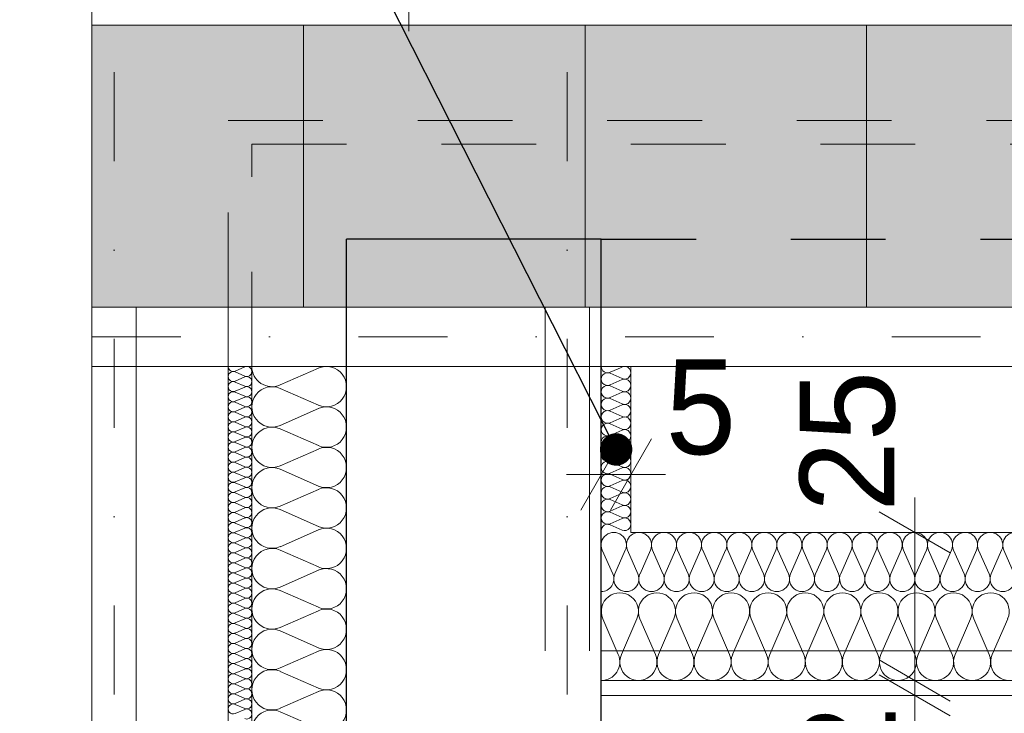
# Model space of a CAD drawing. Extents: x -613240 to -325500, y -25863 to 152403.
# Tile 208 of 254: x -430837 to -429175, y 108292 to 109463. Entities that reach past the tile are written whole.
import ezdxf

# ---------------------------------------------------------------- set-up
doc = ezdxf.new("R2010")
doc.units = 0
doc.header["$MEASUREMENT"] = 0
for name, pattern in [('Dot & Dashed', [450, 150, -150, 0, -150]), ('Hidden Line', [50, 25, -25]), ('Przerywana', [320, 160, -160])]:
    doc.linetypes.add(name, pattern=pattern)
for name, color, linetype, lineweight, true_color in [('Arch dachowki_Nr_Pióra__81', 7, 'Continuous', 9, 0x6a6a6a), ('Arch ocieplenie_Nr_Pióra__44', 7, 'Continuous', 13, 0x029e21), ('Arch ocieplenie_Nr_Pióra__9', 7, 'Continuous', 13, 0x3dad99), ('Arch wykończenie_Nr_Pióra__3', 7, 'Continuous', 18, 0xff6600), ('Arch wykończenie_Nr_Pióra__4', 7, 'Continuous', 13, 0x029e21), ('arch wypelnienia_Nr_Pióra__2', 7, 'Continuous', 13, 0x7f7f7f), ('Inwent Izolacje_Nr_Pióra__2', 7, 'Continuous', 13, 0x7f7f7f), ('Inwent Izolacje_Nr_Pióra__44', 7, 'Continuous', 13, 0x029e21), ('INWENT KONST. DREWNIANA_Nr_Pióra__2', 7, 'Continuous', 13, 0x7f7f7f), ('INWENT.ŚCIANY_Nr_Pióra__2', 7, 'Continuous', 13, 0x7f7f7f)]:
    doc.layers.add(name, color=color, linetype=linetype, lineweight=lineweight, true_color=true_color)
for name, color, linetype in [('Arch ocieplenie', 7, 'Continuous'), ('Inwent Izolacje', 7, 'Continuous'), ('INWENT WYMIARY', 7, 'Continuous')]:
    doc.layers.add(name, color=color, linetype=linetype)
for name, color, linetype, lineweight in [('Arch opisy_Nr_Pióra__21', 7, 'Continuous', 9), ('INWENT DACH_Nr_Pióra__21', 7, 'Continuous', 9), ('INWENT KONST. DREWNIANA_Nr_Pióra__21', 7, 'Continuous', 9), ('INWENT OPISY_Nr_Pióra__21', 7, 'Continuous', 9), ('INWENT RURY SPUSTOWE_Nr_Pióra__21', 7, 'Continuous', 9), ('INWENT WYMIARY_Nr_Pióra__21', 7, 'Continuous', 9), ('INWENT.ŚCIANY_Nr_Pióra__1', 7, 'Continuous', 25), ('INWENT.ŚCIANY_Nr_Pióra__21', 7, 'Continuous', 9)]:
    doc.layers.add(name, color=color, linetype=linetype, lineweight=lineweight)
doc.styles.add('GENERATED_STYLE_1', font='txt')
doc.dimstyles.new('GENERATED_STYLE__1', dxfattribs={"dimtxt": 160.000002, "dimasz": 91.2, "dimexe": 0.18, "dimexo": 0, "dimgap": 0.09, "dimtad": 1, "dimtih": 1, "dimtoh": 1, "dimdec": 0, "dimlfac": 0.1, "dimzin": 0, "dimdsep": 46, "dimtxsty": 'GENERATED_STYLE_1', "dimblk": 'ARROWHEAD_2', "dimblk1": 'ARROWHEAD_2', "dimblk2": 'ARROWHEAD_2', "dimcen": 0.09, "dimclrd": 7, "dimclre": 7, "dimclrt": 7, "dimazin": 0, "dimtfac": 1, "dimtdec": 4, "dimtmove": 2, "dimatfit": 3, "dimfxl": 0, "dimtolj": 1, "dimtzin": 0, "dimarcsym": 0})
doc.dimstyles.new('GENERATED_STYLE__3', dxfattribs={"dimtxt": 160.000002, "dimasz": 91.2, "dimexe": 0.18, "dimexo": 0, "dimgap": 0.09, "dimtad": 1, "dimdec": 0, "dimlfac": 0.1, "dimzin": 0, "dimdsep": 46, "dimtxsty": 'GENERATED_STYLE_1', "dimblk": 'ARROWHEAD_2', "dimblk1": 'ARROWHEAD_2', "dimblk2": 'ARROWHEAD_2', "dimcen": 0.09, "dimclrd": 7, "dimclre": 7, "dimclrt": 7, "dimazin": 0, "dimtfac": 1, "dimtdec": 4, "dimtmove": 0, "dimatfit": 3, "dimfxl": 0, "dimtolj": 1, "dimtzin": 0, "dimarcsym": 0})
doc.dimstyles.new('GENERATED_STYLE__8', dxfattribs={"dimtxt": 0.18, "dimasz": 182.4, "dimexe": 0.18, "dimexo": 0.0625, "dimgap": 0.09, "dimtad": 0, "dimtih": 1, "dimtoh": 1, "dimdec": 4, "dimzin": 0, "dimdsep": 46, "dimcen": 0.09, "dimadec": 0, "dimazin": 0, "dimtfac": 1, "dimtdec": 4, "dimtmove": 0, "dimatfit": 3, "dimldrblk": 'ARROWHEAD_5', "dimfxl": 0, "dimtolj": 1, "dimtzin": 0, "dimarcsym": 0})
doc.dimstyles.new('GENERATED_STYLE__9', dxfattribs={"dimtxt": 0.18, "dimasz": 109.44, "dimexe": 0.18, "dimexo": 0.0625, "dimgap": 0.09, "dimtad": 0, "dimtih": 1, "dimtoh": 1, "dimdec": 4, "dimzin": 0, "dimdsep": 46, "dimcen": 0.09, "dimadec": 0, "dimazin": 0, "dimtfac": 1, "dimtdec": 4, "dimtmove": 0, "dimatfit": 3, "dimldrblk": 'ARROWHEAD_11', "dimfxl": 0, "dimtolj": 1, "dimtzin": 0, "dimarcsym": 0})

# ---------------------------------------------------------------- blocks, each defined once
blk = doc.blocks.new('Izolacja cieplna 14_222', base_point=(-429854.9, 108497.6))
at = {"layer": 'Arch ocieplenie_Nr_Pióra__44', "linetype": 'Continuous'}
for p, q in [((-429853.2, 108567.8), (-429835.5, 108527.4)), ((-429832, 108527.4), (-429814.4, 108567.8)), ((-429810.8, 108567.8), (-429793.2, 108527.4)), ((-429789.6, 108527.4), (-429772, 108567.8)), ((-429768.5, 108567.8), (-429750.8, 108527.4)), ((-429747.3, 108527.4), (-429729.7, 108567.8)), ((-429726.1, 108567.8), (-429708.5, 108527.4)), ((-429704.9, 108527.4), (-429687.3, 108567.8)), ((-429683.8, 108567.8), (-429666.1, 108527.4)), ((-429662.6, 108527.4), (-429645, 108567.8)), ((-429641.4, 108567.8), (-429623.8, 108527.4)), ((-429620.2, 108527.4), (-429602.6, 108567.8)), ((-429599.1, 108567.8), (-429581.4, 108527.4)), ((-429577.9, 108527.4), (-429560.3, 108567.8)), ((-429556.7, 108567.8), (-429539.1, 108527.4)), ((-429535.5, 108527.4), (-429517.9, 108567.8)), ((-429514.3, 108567.8), (-429496.7, 108527.4)), ((-429493.2, 108527.4), (-429475.5, 108567.8)), ((-429472, 108567.8), (-429454.4, 108527.4)), ((-429450.8, 108527.4), (-429433.2, 108567.8)), ((-429429.6, 108567.8), (-429412, 108527.4)), ((-429408.5, 108527.4), (-429390.8, 108567.8)), ((-429387.3, 108567.8), (-429369.7, 108527.4)), ((-429366.1, 108527.4), (-429348.5, 108567.8)), ((-429344.9, 108567.8), (-429327.3, 108527.4)), ((-429323.8, 108527.4), (-429306.1, 108567.8)), ((-429302.6, 108567.8), (-429285, 108527.4)), ((-429281.4, 108527.4), (-429263.8, 108567.8)), ((-429260.2, 108567.8), (-429242.6, 108527.4)), ((-429239.1, 108527.4), (-429221.4, 108567.8)), ((-429217.9, 108567.8), (-429200.3, 108527.4)), ((-429196.7, 108527.4), (-429179.1, 108567.8)), ((-429175.5, 108567.8), (-429157.9, 108527.4))]:
    blk.add_line(p, q, dxfattribs=at)
for centre, start_param, end_param in [((-429833.8, 108576.3), 4.299595, 8.266775), ((-429791.4, 108576.3), 4.299595, 8.266775), ((-429749.1, 108576.3), 4.299595, 8.266775), ((-429706.7, 108576.3), 4.299595, 8.266775), ((-429664.4, 108576.3), 4.299595, 8.266775), ((-429622, 108576.3), 4.299595, 8.266775), ((-429579.7, 108576.3), 4.299595, 8.266775), ((-429537.3, 108576.3), 4.299595, 8.266775), ((-429494.9, 108576.3), 4.299595, 8.266775), ((-429452.6, 108576.3), 4.299595, 8.266775), ((-429410.2, 108576.3), 4.299595, 8.266775), ((-429367.9, 108576.3), 4.299595, 8.266775), ((-429325.5, 108576.3), 4.299595, 8.266775), ((-429283.2, 108576.3), 4.299595, 8.266775), ((-429240.8, 108576.3), 4.299595, 8.266775), ((-429198.5, 108576.3), 4.299595, 8.266775), ((-429156.1, 108576.3), 4.299595, 8.266775), ((-429854.9, 108518.9), 3.141593, 5.125182), ((-429812.6, 108518.9), 1.158004, 5.125183), ((-429770.2, 108518.9), 1.158004, 5.125183), ((-429727.9, 108518.9), 1.158004, 5.125183), ((-429685.5, 108518.9), 1.158004, 5.125183), ((-429643.2, 108518.9), 1.158004, 5.125183), ((-429600.8, 108518.9), 1.158004, 5.125183), ((-429558.5, 108518.9), 1.158004, 5.125183), ((-429516.1, 108518.9), 1.158004, 5.125183), ((-429473.8, 108518.9), 1.158004, 5.125183), ((-429431.4, 108518.9), 1.158004, 5.125183), ((-429389.1, 108518.9), 1.158004, 5.125183), ((-429346.7, 108518.9), 1.158004, 5.125183), ((-429304.4, 108518.9), 1.158004, 5.125183), ((-429262, 108518.9), 1.158004, 5.125183), ((-429219.7, 108518.9), 1.158004, 5.125183), ((-429177.3, 108518.9), 1.158004, 5.125183)]:
    blk.add_ellipse(centre, major_axis=(0, 21.3), ratio=0.995705, start_param=start_param, end_param=end_param, dxfattribs=at)
blk = doc.blocks.new('Izolacja cieplna 14_234', base_point=(-430484.9, 108877.6))
at = {"layer": 'Arch ocieplenie_Nr_Pióra__9', "linetype": 'Continuous'}
for p, q in [((-430456.9, 108876.9), (-430473, 108869.8)), ((-430473, 108868.4), (-430456.9, 108861.3)), ((-430456.9, 108859.9), (-430473, 108852.8)), ((-430473, 108851.4), (-430456.9, 108844.3)), ((-430456.9, 108842.9), (-430473, 108835.8)), ((-430473, 108834.4), (-430456.9, 108827.3)), ((-430456.9, 108825.9), (-430473, 108818.8)), ((-430473, 108817.4), (-430456.9, 108810.3)), ((-430456.9, 108808.9), (-430473, 108801.8)), ((-430473, 108800.4), (-430456.9, 108793.3)), ((-430456.9, 108791.9), (-430473, 108784.8)), ((-430473, 108783.4), (-430456.9, 108776.3)), ((-430456.9, 108774.9), (-430473, 108767.8)), ((-430473, 108766.4), (-430456.9, 108759.3)), ((-430456.9, 108757.9), (-430473, 108750.8)), ((-430473, 108749.4), (-430456.9, 108742.3)), ((-430456.9, 108740.9), (-430473, 108733.8)), ((-430473, 108732.4), (-430456.9, 108725.3)), ((-430456.9, 108723.9), (-430473, 108716.8)), ((-430473, 108715.4), (-430456.9, 108708.3)), ((-430456.9, 108706.9), (-430473, 108699.8)), ((-430473, 108698.4), (-430456.9, 108691.3)), ((-430456.9, 108689.9), (-430473, 108682.8)), ((-430473, 108681.4), (-430456.9, 108674.3)), ((-430456.9, 108672.9), (-430473, 108665.8)), ((-430473, 108664.4), (-430456.9, 108657.3)), ((-430456.9, 108655.9), (-430473, 108648.8)), ((-430473, 108647.4), (-430456.9, 108640.3)), ((-430456.9, 108638.9), (-430473, 108631.8)), ((-430473, 108630.4), (-430456.9, 108623.3)), ((-430456.9, 108621.9), (-430473, 108614.8)), ((-430473, 108613.4), (-430456.9, 108606.3)), ((-430456.9, 108604.9), (-430473, 108597.8)), ((-430473, 108596.4), (-430456.9, 108589.3)), ((-430456.9, 108587.9), (-430473, 108580.8)), ((-430473, 108579.4), (-430456.9, 108572.3)), ((-430456.9, 108570.9), (-430473, 108563.8)), ((-430473, 108562.4), (-430456.9, 108555.3)), ((-430456.9, 108553.9), (-430473, 108546.8)), ((-430473, 108545.4), (-430456.9, 108538.3)), ((-430456.9, 108536.9), (-430473, 108529.8)), ((-430473, 108528.4), (-430456.9, 108521.3)), ((-430456.9, 108519.9), (-430473, 108512.8)), ((-430473, 108511.4), (-430456.9, 108504.3)), ((-430456.9, 108502.9), (-430473, 108495.8)), ((-430473, 108494.4), (-430456.9, 108487.3)), ((-430456.9, 108485.9), (-430473, 108478.8)), ((-430473, 108477.4), (-430456.9, 108470.3)), ((-430456.9, 108468.9), (-430473, 108461.8)), ((-430473, 108460.4), (-430456.9, 108453.3)), ((-430456.9, 108451.9), (-430473, 108444.8)), ((-430473, 108443.4), (-430456.9, 108436.3)), ((-430456.9, 108434.9), (-430473, 108427.8)), ((-430473, 108426.4), (-430456.9, 108419.3)), ((-430456.9, 108417.9), (-430473, 108410.8)), ((-430473, 108409.4), (-430456.9, 108402.3)), ((-430456.9, 108400.9), (-430473, 108393.8)), ((-430473, 108392.4), (-430456.9, 108385.3)), ((-430456.9, 108383.9), (-430473, 108376.8)), ((-430473, 108375.4), (-430456.9, 108368.3)), ((-430456.9, 108366.9), (-430473, 108359.8)), ((-430473, 108358.4), (-430456.9, 108351.3)), ((-430456.9, 108349.9), (-430473, 108342.8)), ((-430473, 108341.4), (-430456.9, 108334.3)), ((-430456.9, 108332.9), (-430473, 108325.8)), ((-430473, 108324.4), (-430456.9, 108317.3)), ((-430456.9, 108315.9), (-430473, 108308.8)), ((-430473, 108307.4), (-430456.9, 108300.3)), ((-430456.9, 108298.9), (-430473, 108291.8))]:
    blk.add_line(p, q, dxfattribs=at)
for centre, start_param, end_param in [((-430476.4, 108877.6), 3.141593, 5.125182), ((-430453.5, 108869.1), 4.299595, 8.266775), ((-430476.4, 108860.6), 1.158004, 5.125183), ((-430453.5, 108852.1), 4.299595, 8.266775), ((-430476.4, 108843.6), 1.158004, 5.125183), ((-430453.5, 108835.1), 4.299595, 8.266775), ((-430476.4, 108826.6), 1.158004, 5.125183), ((-430453.5, 108818.1), 4.299595, 8.266775), ((-430476.4, 108809.6), 1.158004, 5.125183), ((-430453.5, 108801.1), 4.299595, 8.266775), ((-430476.4, 108792.6), 1.158004, 5.125183), ((-430453.5, 108784.1), 4.299595, 8.266775), ((-430476.4, 108775.6), 1.158004, 5.125183), ((-430453.5, 108767.1), 4.299595, 8.266775), ((-430476.4, 108758.6), 1.158004, 5.125183), ((-430453.5, 108750.1), 4.299595, 8.266775), ((-430476.4, 108741.6), 1.158004, 5.125183), ((-430453.5, 108733.1), 4.299595, 8.266775), ((-430476.4, 108724.6), 1.158004, 5.125183), ((-430453.5, 108716.1), 4.299595, 8.266775), ((-430476.4, 108707.6), 1.158004, 5.125183), ((-430453.5, 108699.1), 4.299595, 8.266775), ((-430476.4, 108690.6), 1.158004, 5.125183), ((-430453.5, 108682.1), 4.299595, 8.266775), ((-430476.4, 108673.6), 1.158004, 5.125183), ((-430453.5, 108665.1), 4.299595, 8.266775), ((-430476.4, 108656.6), 1.158004, 5.125183), ((-430453.5, 108648.1), 4.299595, 8.266775), ((-430476.4, 108639.6), 1.158004, 5.125183), ((-430453.5, 108631.1), 4.299595, 8.266775), ((-430476.4, 108622.6), 1.158004, 5.125183), ((-430453.5, 108614.1), 4.299595, 8.266775), ((-430476.4, 108605.6), 1.158004, 5.125183), ((-430476.4, 108588.6), 1.158004, 5.125183), ((-430453.5, 108597.1), 4.299595, 8.266775), ((-430476.4, 108571.6), 1.158004, 5.125183), ((-430453.5, 108580.1), 4.299595, 8.266775), ((-430476.4, 108554.6), 1.158004, 5.125183), ((-430453.5, 108563.1), 4.299595, 8.266775), ((-430476.4, 108537.6), 1.158004, 5.125183), ((-430453.5, 108546.1), 4.299595, 8.266775), ((-430476.4, 108520.6), 1.158004, 5.125183), ((-430453.5, 108529.1), 4.299595, 8.266775), ((-430476.4, 108503.6), 1.158004, 5.125183), ((-430453.5, 108512.1), 4.299595, 8.266775), ((-430476.4, 108486.6), 1.158004, 5.125183), ((-430453.5, 108495.1), 4.299595, 8.266775), ((-430476.4, 108469.6), 1.158004, 5.125183), ((-430453.5, 108478.1), 4.299595, 8.266775), ((-430476.4, 108452.6), 1.158004, 5.125183), ((-430453.5, 108461.1), 4.299595, 8.266775), ((-430476.4, 108435.6), 1.158004, 5.125183), ((-430453.5, 108444.1), 4.299595, 8.266775), ((-430476.4, 108418.6), 1.158004, 5.125183), ((-430453.5, 108427.1), 4.299595, 8.266775), ((-430476.4, 108401.6), 1.158004, 5.125183), ((-430453.5, 108410.1), 4.299595, 8.266775), ((-430476.4, 108384.6), 1.158004, 5.125183), ((-430453.5, 108393.1), 4.299595, 8.266775), ((-430476.4, 108367.6), 1.158004, 5.125183), ((-430453.5, 108376.1), 4.299595, 8.266775), ((-430476.4, 108350.6), 1.158004, 5.125183), ((-430453.5, 108359.1), 4.299595, 8.266775), ((-430476.4, 108333.6), 1.158004, 5.125183), ((-430453.5, 108342.1), 4.299595, 8.266775), ((-430476.4, 108316.6), 1.158004, 5.125183), ((-430453.5, 108325.1), 4.299595, 8.266775), ((-430476.4, 108299.6), 1.158004, 5.125183), ((-430453.5, 108308.1), 4.299595, 8.266775), ((-430453.5, 108291.1), 4.299595, 8.266775)]:
    blk.add_ellipse(centre, major_axis=(8.51, 0), ratio=0.999163, start_param=start_param, end_param=end_param, dxfattribs=at)
blk = doc.blocks.new('Izolacja cieplna 14_346', base_point=(-430444.9, 106967.6))
at = {"layer": 'Inwent Izolacje_Nr_Pióra__2', "linetype": 'Continuous'}
for p, q in [((-430397.3, 108846.4), (-430332.6, 108874.7)), ((-430332.6, 108812.3), (-430397.3, 108840.6)), ((-430397.3, 108778.2), (-430332.6, 108806.5)), ((-430332.6, 108744), (-430397.3, 108772.4)), ((-430397.3, 108709.9), (-430332.6, 108738.3)), ((-430332.6, 108675.8), (-430397.3, 108704.2)), ((-430397.3, 108641.7), (-430332.6, 108670.1)), ((-430332.6, 108607.6), (-430397.3, 108636)), ((-430397.3, 108573.5), (-430332.6, 108601.9)), ((-430332.6, 108539.4), (-430397.3, 108567.8)), ((-430397.3, 108505.3), (-430332.6, 108533.7)), ((-430332.6, 108471.2), (-430397.3, 108499.6)), ((-430397.3, 108437.1), (-430332.6, 108465.5)), ((-430332.6, 108403), (-430397.3, 108431.4)), ((-430397.3, 108368.9), (-430332.6, 108397.2)), ((-430332.6, 108334.8), (-430397.3, 108363.1)), ((-430397.3, 108300.7), (-430332.6, 108329)), ((-430332.6, 108266.5), (-430397.3, 108294.9)), ((-430397.3, 108232.4), (-430332.6, 108260.8)), ((-430332.6, 108198.3), (-430397.3, 108226.7)), ((-430397.3, 108164.2), (-430332.6, 108192.6)), ((-430332.6, 108130.1), (-430397.3, 108158.5)), ((-430397.3, 108096), (-430332.6, 108124.4)), ((-430332.6, 108061.9), (-430397.3, 108090.3)), ((-430397.3, 108027.8), (-430332.6, 108056.2)), ((-430332.6, 107993.7), (-430397.3, 108022.1)), ((-430397.3, 107959.6), (-430332.6, 107988)), ((-430332.6, 107925.5), (-430397.3, 107953.9)), ((-430397.3, 107891.4), (-430332.6, 107919.7)), ((-430332.6, 107857.3), (-430397.3, 107885.6)), ((-430397.3, 107823.2), (-430332.6, 107851.5)), ((-430332.6, 107789), (-430397.3, 107817.4)), ((-430397.3, 107754.9), (-430332.6, 107783.3)), ((-430332.6, 107720.8), (-430397.3, 107749.2)), ((-430397.3, 107686.7), (-430332.6, 107715.1)), ((-430332.6, 107652.6), (-430397.3, 107681)), ((-430397.3, 107618.5), (-430332.6, 107646.9)), ((-430332.6, 107584.4), (-430397.3, 107612.8)), ((-430397.3, 107550.3), (-430332.6, 107578.7)), ((-430332.6, 107516.2), (-430397.3, 107544.6)), ((-430397.3, 107482.1), (-430332.6, 107510.5)), ((-430332.6, 107448), (-430397.3, 107476.4)), ((-430397.3, 107413.9), (-430332.6, 107442.2)), ((-430332.6, 107379.8), (-430397.3, 107408.1)), ((-430397.3, 107345.7), (-430332.6, 107374)), ((-430332.6, 107311.5), (-430397.3, 107339.9)), ((-430397.3, 107277.4), (-430332.6, 107305.8)), ((-430332.6, 107243.3), (-430397.3, 107271.7)), ((-430397.3, 107209.2), (-430332.6, 107237.6)), ((-430332.6, 107175.1), (-430397.3, 107203.5)), ((-430397.3, 107141), (-430332.6, 107169.4)), ((-430332.6, 107106.9), (-430397.3, 107135.3)), ((-430397.3, 107072.8), (-430332.6, 107101.2)), ((-430332.6, 107038.7), (-430397.3, 107067.1)), ((-430397.3, 107004.6), (-430332.6, 107033)), ((-430332.6, 106970.5), (-430397.3, 106998.9))]:
    blk.add_line(p, q, dxfattribs=at)
for centre, start_param, end_param in [((-430410.9, 108877.6), 1.570796, 3.554385), ((-430319, 108843.5), 2.728799, 6.695979), ((-430410.9, 108809.4), 5.870392, 9.837571), ((-430319, 108775.3), 2.728799, 6.695979), ((-430410.9, 108741.2), 5.870392, 9.837571), ((-430319, 108707.1), 2.728799, 6.695979), ((-430410.9, 108673), 5.870392, 9.837571), ((-430319, 108638.9), 2.728799, 6.695979), ((-430410.9, 108604.8), 5.870392, 9.837571), ((-430319, 108570.6), 2.728799, 6.695979), ((-430410.9, 108536.5), 5.870392, 9.837571), ((-430319, 108502.4), 2.728799, 6.695979), ((-430410.9, 108468.3), 5.870392, 9.837571), ((-430319, 108434.2), 2.728799, 6.695979), ((-430410.9, 108400.1), 5.870392, 9.837571), ((-430319, 108366), 2.728799, 6.695979), ((-430410.9, 108331.9), 5.870392, 9.837571), ((-430319, 108297.8), 2.728799, 6.695979), ((-430410.9, 108263.7), 5.870392, 9.837571), ((-430319, 108229.6), 2.728799, 6.695979), ((-430410.9, 108195.5), 5.870392, 9.837571), ((-430319, 108161.4), 2.728799, 6.695979), ((-430410.9, 108127.3), 5.870392, 9.837571), ((-430319, 108093.1), 2.728799, 6.695979), ((-430410.9, 108059), 5.870392, 9.837571), ((-430319, 108024.9), 2.728799, 6.695979), ((-430410.9, 107990.8), 5.870392, 9.837571), ((-430319, 107956.7), 2.728799, 6.695979), ((-430410.9, 107922.6), 5.870392, 9.837571), ((-430319, 107888.5), 2.728799, 6.695979), ((-430410.9, 107854.4), 5.870392, 9.837571), ((-430319, 107820.3), 2.728799, 6.695979), ((-430410.9, 107786.2), 5.870392, 9.837571), ((-430319, 107752.1), 2.728799, 6.695979), ((-430410.9, 107718), 5.870392, 9.837571), ((-430319, 107683.9), 2.728799, 6.695979), ((-430410.9, 107649.8), 5.870392, 9.837571), ((-430319, 107615.6), 2.728799, 6.695979), ((-430410.9, 107581.5), 5.870392, 9.837571), ((-430319, 107547.4), 2.728799, 6.695979), ((-430410.9, 107513.3), 5.870392, 9.837571), ((-430319, 107479.2), 2.728799, 6.695979), ((-430410.9, 107445.1), 5.870392, 9.837571), ((-430319, 107411), 2.728799, 6.695979), ((-430410.9, 107376.9), 5.870392, 9.837571), ((-430319, 107342.8), 2.728799, 6.695979), ((-430410.9, 107308.7), 5.870392, 9.837571), ((-430319, 107274.6), 2.728799, 6.695979), ((-430410.9, 107240.5), 5.870392, 9.837571), ((-430319, 107206.4), 2.728799, 6.695979), ((-430410.9, 107172.3), 5.870392, 9.837571), ((-430319, 107138.1), 2.728799, 6.695979), ((-430410.9, 107104), 5.870392, 9.837571), ((-430319, 107069.9), 2.728799, 6.695979), ((-430410.9, 107035.8), 5.870392, 9.837571), ((-430319, 107001.7), 2.728799, 6.695979), ((-430410.9, 106967.6), 5.870392, 7.853982)]:
    blk.add_ellipse(centre, major_axis=(0, 34.1), ratio=0.997694, start_param=start_param, end_param=end_param, dxfattribs=at)
blk = doc.blocks.new('Izolacja cieplna 14_358', base_point=(-429854.9, 108347.6))
at = {"layer": 'Inwent Izolacje_Nr_Pióra__44', "linetype": 'Continuous'}
for p, q in [((-429852.3, 108451.6), (-429826.3, 108391.8)), ((-429821, 108391.8), (-429795, 108451.6)), ((-429789.7, 108451.6), (-429763.7, 108391.8)), ((-429758.4, 108391.8), (-429732.4, 108451.6)), ((-429727.1, 108451.6), (-429701.1, 108391.8)), ((-429695.8, 108391.8), (-429669.8, 108451.6)), ((-429664.5, 108451.6), (-429638.4, 108391.8)), ((-429633.2, 108391.8), (-429607.1, 108451.6)), ((-429601.9, 108451.6), (-429575.8, 108391.8)), ((-429570.6, 108391.8), (-429544.5, 108451.6)), ((-429539.3, 108451.6), (-429513.2, 108391.8)), ((-429508, 108391.8), (-429481.9, 108451.6)), ((-429476.7, 108451.6), (-429450.6, 108391.8)), ((-429445.4, 108391.8), (-429419.3, 108451.6)), ((-429414.1, 108451.6), (-429388, 108391.8)), ((-429382.8, 108391.8), (-429356.7, 108451.6)), ((-429351.4, 108451.6), (-429325.4, 108391.8)), ((-429320.1, 108391.8), (-429294.1, 108451.6)), ((-429288.8, 108451.6), (-429262.8, 108391.8)), ((-429257.5, 108391.8), (-429231.5, 108451.6)), ((-429226.2, 108451.6), (-429200.2, 108391.8)), ((-429194.9, 108391.8), (-429168.9, 108451.6))]:
    blk.add_line(p, q, dxfattribs=at)
for centre, start_param, end_param in [((-429823.6, 108464.2), 4.299595, 8.266775), ((-429761, 108464.2), 4.299595, 8.266775), ((-429698.4, 108464.2), 4.299595, 8.266775), ((-429635.8, 108464.2), 4.299595, 8.266775), ((-429573.2, 108464.2), 4.299595, 8.266775), ((-429510.6, 108464.2), 4.299595, 8.266775), ((-429448, 108464.2), 4.299595, 8.266775), ((-429385.4, 108464.2), 4.299595, 8.266775), ((-429322.8, 108464.2), 4.299595, 8.266775), ((-429260.2, 108464.2), 4.299595, 8.266775), ((-429197.6, 108464.2), 4.299595, 8.266775), ((-429854.9, 108379.1), 3.141593, 5.125182), ((-429792.3, 108379.1), 1.158004, 5.125183), ((-429729.7, 108379.1), 1.158004, 5.125183), ((-429667.1, 108379.1), 1.158004, 5.125183), ((-429604.5, 108379.1), 1.158004, 5.125183), ((-429541.9, 108379.1), 1.158004, 5.125183), ((-429479.3, 108379.1), 1.158004, 5.125183), ((-429416.7, 108379.1), 1.158004, 5.125183), ((-429354.1, 108379.1), 1.158004, 5.125183), ((-429291.5, 108379.1), 1.158004, 5.125183), ((-429228.9, 108379.1), 1.158004, 5.125183), ((-429166.3, 108379.1), 1.158004, 5.125183)]:
    blk.add_ellipse(centre, major_axis=(0, 31.5), ratio=0.993594, start_param=start_param, end_param=end_param, dxfattribs=at)
blk = doc.blocks.new('Izolacja cieplna 14_359', base_point=(-429854.9, 108600.6))
at = {"layer": 'Inwent Izolacje_Nr_Pióra__44', "linetype": 'Continuous'}
for p, q in [((-429840, 108867.9), (-429819.8, 108876.7)), ((-429819.8, 108857.2), (-429840, 108866.1)), ((-429840, 108846.5), (-429819.8, 108855.4)), ((-429819.8, 108835.9), (-429840, 108844.8)), ((-429840, 108825.2), (-429819.8, 108834.1)), ((-429819.8, 108814.6), (-429840, 108823.4)), ((-429840, 108803.9), (-429819.8, 108812.8)), ((-429819.8, 108793.3), (-429840, 108802.1)), ((-429840, 108782.6), (-429819.8, 108791.5)), ((-429819.8, 108772), (-429840, 108780.8)), ((-429840, 108761.3), (-429819.8, 108770.2)), ((-429819.8, 108750.7), (-429840, 108759.5)), ((-429840, 108740), (-429819.8, 108748.9)), ((-429819.8, 108729.4), (-429840, 108738.2)), ((-429840, 108718.7), (-429819.8, 108727.6)), ((-429819.8, 108708.1), (-429840, 108716.9)), ((-429840, 108697.4), (-429819.8, 108706.3)), ((-429819.8, 108686.7), (-429840, 108695.6)), ((-429840, 108676.1), (-429819.8, 108685)), ((-429819.8, 108665.4), (-429840, 108674.3)), ((-429840, 108654.8), (-429819.8, 108663.6)), ((-429819.8, 108644.1), (-429840, 108653)), ((-429840, 108633.5), (-429819.8, 108642.3)), ((-429819.8, 108622.8), (-429840, 108631.7)), ((-429840, 108612.2), (-429819.8, 108621)), ((-429819.8, 108601.5), (-429840, 108610.4))]:
    blk.add_line(p, q, dxfattribs=at)
for centre, start_param, end_param in [((-429844.3, 108877.6), 1.570796, 3.554385), ((-429815.6, 108867), 2.728799, 6.695979), ((-429844.3, 108856.3), 5.870392, 9.837571), ((-429815.6, 108845.7), 2.728799, 6.695979), ((-429844.3, 108835), 5.870392, 9.837571), ((-429844.3, 108813.7), 5.870392, 9.837571), ((-429815.6, 108824.3), 2.728799, 6.695979), ((-429815.6, 108803), 2.728799, 6.695979), ((-429844.3, 108792.4), 5.870392, 9.837571), ((-429815.6, 108781.7), 2.728799, 6.695979), ((-429844.3, 108771.1), 5.870392, 9.837571), ((-429844.3, 108749.8), 5.870392, 9.837571), ((-429815.6, 108760.4), 2.728799, 6.695979), ((-429844.3, 108728.5), 5.870392, 9.837571), ((-429815.6, 108739.1), 2.728799, 6.695979), ((-429815.6, 108717.8), 2.728799, 6.695979), ((-429844.3, 108707.2), 5.870392, 9.837571), ((-429815.6, 108696.5), 2.728799, 6.695979), ((-429844.3, 108685.9), 5.870392, 9.837571), ((-429844.3, 108664.5), 5.870392, 9.837571), ((-429815.6, 108675.2), 2.728799, 6.695979), ((-429815.6, 108653.9), 2.728799, 6.695979), ((-429844.3, 108643.2), 5.870392, 9.837571), ((-429815.6, 108632.6), 2.728799, 6.695979), ((-429844.3, 108621.9), 5.870392, 9.837571), ((-429844.3, 108600.6), 5.870392, 7.853982), ((-429815.6, 108611.3), 2.728799, 6.695979)]:
    blk.add_ellipse(centre, major_axis=(0, 10.7), ratio=0.998178, start_param=start_param, end_param=end_param, dxfattribs=at)
blk = doc.blocks.new('*D780')
at = {"layer": 'INWENT WYMIARY_Nr_Pióra__21', "linetype": 'Continuous'}
for p, q in [((-429854.9, 108605.3), (-429854.9, 108785.3)), ((-429804.9, 108605.3), (-429804.9, 108785.3)), ((-429889.6, 108635.3), (-429820.3, 108755.3)), ((-429770.3, 108755.3), (-429839.6, 108635.3)), ((-429913.6, 108695.3), (-429854.9, 108695.3)), ((-429854.9, 108695.3), (-429804.9, 108695.3)), ((-429804.9, 108695.3), (-429746.3, 108695.3))]:
    blk.add_line(p, q, dxfattribs=at)
at = {"layer": 'INWENT WYMIARY_Nr_Pióra__21', "insert": (-429746.3, 108727.3), "char_height": 160, "attachment_point": 7, "style": 'GENERATED_STYLE_1'}
blk.add_mtext('{5}', dxfattribs=at)
blk = doc.blocks.new('ARROWHEAD_2')
at = {"color": 0, "linetype": 'Continuous', "lineweight": 0}
for p, q in [((-0.378, -0.655), (0.378, 0.655)), ((0, 0), (-1, 0))]:
    blk.add_line(p, q, dxfattribs=at)
blk = doc.blocks.new('*D781')
at = {"layer": 'INWENT WYMIARY_Nr_Pióra__21', "linetype": 'Continuous'}
for p, q in [((-429385.8, 108382.3), (-429265.8, 108313)), ((-429235.8, 108347.6), (-429415.8, 108347.6)), ((-429265.8, 108288), (-429385.8, 108357.3)), ((-429325.8, 108322.6), (-429325.8, 108347.6)), ((-429235.8, 108322.6), (-429415.8, 108322.6)), ((-429325.8, 108263.9), (-429325.8, 108322.6))]:
    blk.add_line(p, q, dxfattribs=at)
at = {"layer": 'INWENT WYMIARY_Nr_Pióra__21', "char_height": 160, "attachment_point": 7, "rotation": 90, "style": 'GENERATED_STYLE_1'}
for s, insert in [('{25}', (-429357.8, 108632.3)), ('{2}', (-429357.8, 108185.5))]:
    blk.add_mtext(s, dxfattribs=dict(at, insert=insert))
blk = doc.blocks.new('*D782')
at = {"layer": 'INWENT WYMIARY_Nr_Pióra__21', "linetype": 'Continuous'}
for p, q in [((-429325.8, 108597.6), (-429325.8, 108656.3)), ((-429265.8, 108563), (-429385.8, 108632.3)), ((-429235.8, 108597.6), (-429415.8, 108597.6)), ((-429325.8, 108347.6), (-429325.8, 108597.6)), ((-429385.8, 108382.3), (-429265.8, 108313)), ((-429235.8, 108347.6), (-429415.8, 108347.6)), ((-429265.8, 108288), (-429385.8, 108357.3))]:
    blk.add_line(p, q, dxfattribs=at)
at = {"layer": 'INWENT WYMIARY_Nr_Pióra__21', "char_height": 160, "attachment_point": 7, "rotation": 90, "style": 'GENERATED_STYLE_1'}
for s, insert in [('{25}', (-429357.8, 108632.3)), ('{2}', (-429357.8, 108185.5))]:
    blk.add_mtext(s, dxfattribs=dict(at, insert=insert))
blk = doc.blocks.new('ARROWHEAD_5')
at = {"color": 0, "linetype": 'Continuous', "lineweight": 0}
blk.add_line((0, 0), (-1, 0), dxfattribs=at)
blk.add_solid([(-1, 0.2679), (0, 0), (-1, -0.2679), (-1, 0.2679)], dxfattribs=at)
blk = doc.blocks.new('ARROWHEAD_11')
at = {"color": 0, "linetype": 'Continuous', "lineweight": 0}
blk.add_line((0, 0), (-1, 0), dxfattribs=at)
at = {"color": 0, "linetype": 'Continuous', "lineweight": 0, "const_width": 0.25, "flags": 128}
blk.add_lwpolyline([(-0.125, 0, 1), (0.125, 0, 1)], format="xyb", close=True, dxfattribs=at)

msp = doc.modelspace()

# ---------------------------------------------------------------- hatches: boundary and pattern name
at = {"layer": 'arch wypelnienia_Nr_Pióra__2', "linetype": 'Continuous', "lineweight": 0, "true_color": 0x3f3f3f}
msp.add_hatch(color=250, dxfattribs=at).paths.add_polyline_path([(-414324.9, 108977.6), (-430714.9, 108977.6), (-430714.9, 109453.8), (-414324.9, 109453.8)], flags=0)

# ---------------------------------------------------------------- linework, layer by layer
at = {"layer": 'Arch dachowki_Nr_Pióra__81', "linetype": 'Continuous'}
for p, q in [((-430357.4, 108977.6), (-430357.4, 109453.8)), ((-429882.4, 108977.6), (-429882.4, 109453.8)), ((-429407.4, 108977.6), (-429407.4, 109453.8))]:
    msp.add_line(p, q, dxfattribs=at)
at = {"layer": 'Arch wykończenie_Nr_Pióra__3', "linetype": 'Przerywana'}
for p, q in [((-430484.9, 109292.6), (-414514.9, 109292.6)), ((-430484.9, 108977.6), (-430484.9, 109292.6))]:
    msp.add_line(p, q, dxfattribs=at)
at = {"layer": 'Arch wykończenie_Nr_Pióra__3', "linetype": 'Continuous'}
msp.add_line((-430484.9, 105817.6), (-430484.9, 108977.6), dxfattribs=at)
at = {"layer": 'Arch wykończenie_Nr_Pióra__4', "linetype": 'Continuous'}
for q in [(-429804.9, 108877.6), (-423684.9, 108597.6)]:
    msp.add_line((-429804.9, 108597.6), q, dxfattribs=at)
at = {"layer": 'INWENT DACH_Nr_Pióra__21', "linetype": 'Continuous'}
for p, q in [((-430179.9, 109503.8), (-430179.9, 109443.8)), ((-414324.9, 109453.8), (-430714.9, 109453.8)), ((-430714.9, 108877.6), (-430714.9, 109453.8))]:
    msp.add_line(p, q, dxfattribs=at)
at = {"layer": 'INWENT DACH_Nr_Pióra__21', "linetype": 'Hidden Line'}
msp.add_line((-430714.9, 108977.6), (-430714.9, 107332.6), dxfattribs=at)
at = {"layer": 'INWENT KONST. DREWNIANA_Nr_Pióra__2', "linetype": 'Continuous'}
for p, q in [((-430714.9, 108977.6), (-430714.9, 107332.6)), ((-430639.9, 108977.6), (-430639.9, 107332.6)), ((-429949.9, 108977.6), (-429949.9, 108397.6)), ((-429874.9, 108977.6), (-429874.9, 108397.6))]:
    msp.add_line(p, q, dxfattribs=at)
at = {"layer": 'INWENT KONST. DREWNIANA_Nr_Pióra__21', "linetype": 'Dot & Dashed'}
for p, q in [((-430677.4, 109374.2), (-430677.4, 108292.6)), ((-429912.4, 109374.2), (-429912.4, 108292.6)), ((-430714.9, 108927.6), (-414324.9, 108927.6)), ((-430714.9, 108927.6), (-414324.9, 108927.6))]:
    msp.add_line(p, q, dxfattribs=at)
at = {"layer": 'INWENT KONST. DREWNIANA_Nr_Pióra__21', "linetype": 'Continuous'}
for p, q in [((-414324.9, 108977.6), (-430714.9, 108977.6)), ((-414324.9, 108877.6), (-430714.9, 108877.6))]:
    msp.add_line(p, q, dxfattribs=at)
at = {"layer": 'INWENT RURY SPUSTOWE_Nr_Pióra__21', "linetype": 'Continuous'}
msp.add_line((-430714.9, 109603.8), (-430714.9, 109453.8), dxfattribs=at)
at = {"layer": 'INWENT.ŚCIANY_Nr_Pióra__1', "linetype": 'Continuous'}
for p, q in [((-430284.9, 107012.6), (-430284.9, 109092.6)), ((-429854.9, 109092.6), (-430284.9, 109092.6)), ((-429854.9, 107012.6), (-429854.9, 109092.6))]:
    msp.add_line(p, q, dxfattribs=at)
at = {"layer": 'INWENT.ŚCIANY_Nr_Pióra__1', "linetype": 'Przerywana'}
msp.add_line((-429854.9, 109092.6), (-415204.9, 109092.6), dxfattribs=at)
at = {"layer": 'INWENT.ŚCIANY_Nr_Pióra__2', "linetype": 'Przerywana'}
for p, q in [((-430444.9, 109252.6), (-414594.9, 109252.6)), ((-430444.9, 108877.6), (-430444.9, 109252.6))]:
    msp.add_line(p, q, dxfattribs=at)
at = {"layer": 'INWENT.ŚCIANY_Nr_Pióra__2', "linetype": 'Continuous'}
msp.add_line((-430444.9, 106967.6), (-430444.9, 108877.6), dxfattribs=at)
at = {"layer": 'INWENT.ŚCIANY_Nr_Pióra__21', "linetype": 'Continuous'}
for p, q in [((-429854.9, 108397.6), (-426974.9, 108397.6)), ((-429854.9, 108347.6), (-426974.9, 108347.6)), ((-429854.9, 108322.6), (-426974.9, 108322.6))]:
    msp.add_line(p, q, dxfattribs=at)

# ---------------------------------------------------------------- block references
at = {"layer": 'Arch ocieplenie', "color": 104, "linetype": 'Continuous', "lineweight": 13, "true_color": 0x029e21}
for name, p in [('Izolacja cieplna 14_234', (-430484.9, 108877.6)), ('Izolacja cieplna 14_222', (-429854.9, 108497.6))]:
    msp.add_blockref(name, p, dxfattribs=at)
at = {"layer": 'Inwent Izolacje', "color": 104, "linetype": 'Continuous', "lineweight": 13, "true_color": 0x029e21}
for name, p in [('Izolacja cieplna 14_346', (-430444.9, 106967.6)), ('Izolacja cieplna 14_359', (-429854.9, 108600.6)), ('Izolacja cieplna 14_358', (-429854.9, 108347.6))]:
    msp.add_blockref(name, p, dxfattribs=at)

# ---------------------------------------------------------------- dimensions: what is measured, and where the dimension line sits
at = {"layer": 'INWENT WYMIARY', "linetype": 'Continuous'}
dim = msp.add_linear_dim(base=(-429854.9, 108695.3), p1=(-429854.9, 108670.8), p2=(-429804.9, 108666), dimstyle='GENERATED_STYLE__1', dxfattribs=at)
dim.commit()
dim.dimension.update_dxf_attribs({"geometry": '*D780', "text_midpoint": (-429685.6, 108807.3)})
for base, p1, p2, picture, middle in [((-429325.7860188, 108322.610017), (-429309.7844621, 108322.610017), (-429241.1307105, 108347.610017), '*D781', (-429437.7860204, 108246.238498)), ((-429325.8, 108322.6), (-429241.1, 108347.6), (-429227, 108597.6), '*D782', (-429437.8, 108753.7))]:
    dim = msp.add_linear_dim(base=base, p1=p1, p2=p2, angle=90, dimstyle='GENERATED_STYLE__3', dxfattribs=at)
    dim.commit()
    dim.dimension.update_dxf_attribs({"geometry": picture, "text_midpoint": middle})

# ---------------------------------------------------------------- leaders
at = {"layer": 'Arch opisy_Nr_Pióra__21', "linetype": 'Continuous', "annotation_type": 0, "has_hookline": 1, "hookline_direction": 1, "text_width": 1104.8}
msp.add_leader([(-429829.9, 108737.6), (-430606.2, 110270.3), (-431141.8, 110270.3)], dimstyle='GENERATED_STYLE__9', dxfattribs=at)
at = {"layer": 'INWENT OPISY_Nr_Pióra__21', "linetype": 'Continuous', "annotation_type": 0, "has_hookline": 1, "hookline_direction": 1, "text_width": 1337.1}
msp.add_leader([(-428689.8, 108927.6), (-429650.1, 110800.3), (-430185.7, 110800.3)], dimstyle='GENERATED_STYLE__8', dxfattribs=at)

doc.saveas('drawing.dxf')
